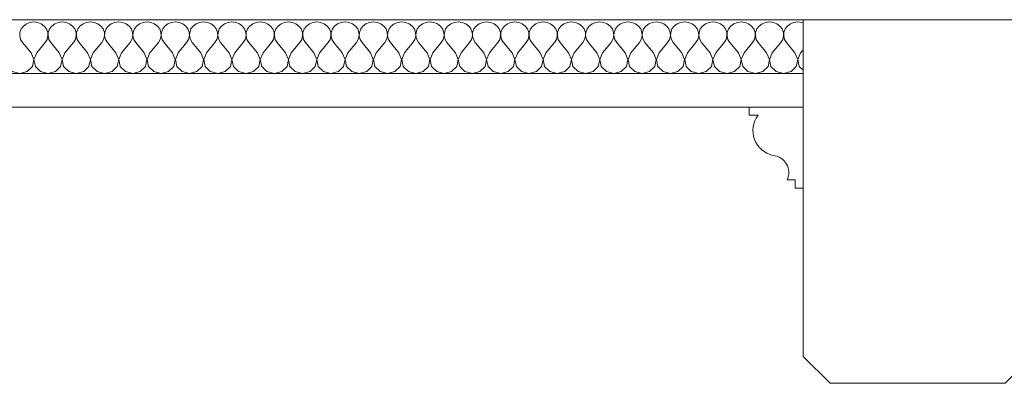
# Model space of a CAD drawing. Header units: millimetres. Extents: x -573548 to 674770, y -246895 to -89040.
# Tile 76 of 199: x 105732 to 106462, y -235947 to -235677. Entities that reach past the tile are written whole.
import ezdxf

# ---------------------------------------------------------------- set-up
doc = ezdxf.new("R2010")
doc.units = ezdxf.units.MM
for name, color, linetype, lineweight in [('belki sufitowe_Nr_pióra__41', 8, 'Continuous', 9), ('Nowe_Drawing & Figure_Nr_pióra__59', 8, 'Continuous', 9), ('Nowe_strop_Nr_pióra__59', 8, 'Continuous', 9), ('strop_Nr_pióra__41', 8, 'Continuous', 9)]:
    doc.layers.add(name, color=color, linetype=linetype, lineweight=lineweight)
doc.layers.add('Nowe_Drawing & Figure', color=7, linetype='Continuous')

# ---------------------------------------------------------------- blocks, each defined once
blk = doc.blocks.new('*X464', base_point=(477978.69, -104863.57))
at = {"layer": 'Nowe_Drawing & Figure', "color": 21, "linetype": 'Continuous', "lineweight": 13, "true_color": 0xffaaaa}
for p, q in [((500501.72, -73223.53), (500500.08, -73225.71)), ((500503.95, -73221.84), (500501.72, -73223.53)), ((500506.61, -73220.77), (500503.95, -73221.84)), ((500509.47, -73220.4), (500506.61, -73220.77)), ((500512.34, -73220.77), (500509.47, -73220.4)), ((500515, -73221.84), (500512.34, -73220.77)), ((500517.23, -73223.53), (500515, -73221.84)), ((500518.87, -73225.71), (500517.23, -73223.53)), ((500522.72, -73223.53), (500521.08, -73225.71)), ((500524.95, -73221.84), (500522.72, -73223.53)), ((500527.61, -73220.77), (500524.95, -73221.84)), ((500530.47, -73220.4), (500527.61, -73220.77)), ((500533.34, -73220.77), (500530.47, -73220.4)), ((500536, -73221.84), (500533.34, -73220.77)), ((500538.23, -73223.53), (500536, -73221.84)), ((500539.87, -73225.71), (500538.23, -73223.53)), ((500543.72, -73223.53), (500542.08, -73225.71)), ((500545.95, -73221.84), (500543.72, -73223.53)), ((500548.61, -73220.77), (500545.95, -73221.84)), ((500551.47, -73220.4), (500548.61, -73220.77)), ((500554.34, -73220.77), (500551.47, -73220.4)), ((500557, -73221.84), (500554.34, -73220.77)), ((500559.23, -73223.53), (500557, -73221.84)), ((500560.87, -73225.71), (500559.23, -73223.53)), ((500564.72, -73223.53), (500563.08, -73225.71)), ((500566.95, -73221.84), (500564.72, -73223.53)), ((500569.61, -73220.77), (500566.95, -73221.84)), ((500572.47, -73220.4), (500569.61, -73220.77)), ((500575.34, -73220.77), (500572.47, -73220.4)), ((500578, -73221.84), (500575.34, -73220.77)), ((500580.23, -73223.53), (500578, -73221.84)), ((500581.87, -73225.71), (500580.23, -73223.53)), ((500585.72, -73223.53), (500584.08, -73225.71)), ((500587.95, -73221.84), (500585.72, -73223.53)), ((500590.61, -73220.77), (500587.95, -73221.84)), ((500593.47, -73220.4), (500590.61, -73220.77)), ((500596.34, -73220.77), (500593.47, -73220.4)), ((500599, -73221.84), (500596.34, -73220.77)), ((500601.23, -73223.53), (500599, -73221.84)), ((500602.87, -73225.71), (500601.23, -73223.53)), ((500606.72, -73223.53), (500605.08, -73225.71)), ((500608.95, -73221.84), (500606.72, -73223.53)), ((500611.61, -73220.77), (500608.95, -73221.84)), ((500614.47, -73220.4), (500611.61, -73220.77)), ((500617.34, -73220.77), (500614.47, -73220.4)), ((500620, -73221.84), (500617.34, -73220.77)), ((500622.23, -73223.53), (500620, -73221.84)), ((500623.87, -73225.71), (500622.23, -73223.53)), ((500627.72, -73223.53), (500626.08, -73225.71)), ((500629.95, -73221.84), (500627.72, -73223.53)), ((500632.61, -73220.77), (500629.95, -73221.84)), ((500635.47, -73220.4), (500632.61, -73220.77)), ((500638.34, -73220.77), (500635.47, -73220.4)), ((500641, -73221.84), (500638.34, -73220.77)), ((500643.23, -73223.53), (500641, -73221.84)), ((500644.87, -73225.71), (500643.23, -73223.53)), ((500648.72, -73223.53), (500647.08, -73225.71)), ((500650.95, -73221.84), (500648.72, -73223.53)), ((500653.61, -73220.77), (500650.95, -73221.84)), ((500656.47, -73220.4), (500653.61, -73220.77)), ((500659.34, -73220.77), (500656.47, -73220.4)), ((500662, -73221.84), (500659.34, -73220.77)), ((500664.23, -73223.53), (500662, -73221.84)), ((500665.87, -73225.71), (500664.23, -73223.53)), ((500669.72, -73223.53), (500668.08, -73225.71)), ((500671.95, -73221.84), (500669.72, -73223.53)), ((500674.61, -73220.77), (500671.95, -73221.84)), ((500677.47, -73220.4), (500674.61, -73220.77)), ((500680.34, -73220.77), (500677.47, -73220.4)), ((500683, -73221.84), (500680.34, -73220.77)), ((500685.23, -73223.53), (500683, -73221.84)), ((500686.87, -73225.71), (500685.23, -73223.53)), ((500690.72, -73223.53), (500689.08, -73225.71)), ((500692.95, -73221.84), (500690.72, -73223.53)), ((500695.61, -73220.77), (500692.95, -73221.84)), ((500698.47, -73220.4), (500695.61, -73220.77)), ((500701.34, -73220.77), (500698.47, -73220.4)), ((500704, -73221.84), (500701.34, -73220.77)), ((500706.23, -73223.53), (500704, -73221.84)), ((500707.87, -73225.71), (500706.23, -73223.53)), ((500711.72, -73223.53), (500710.08, -73225.71)), ((500713.95, -73221.84), (500711.72, -73223.53)), ((500716.61, -73220.77), (500713.95, -73221.84)), ((500719.47, -73220.4), (500716.61, -73220.77)), ((500722.34, -73220.77), (500719.47, -73220.4)), ((500725, -73221.84), (500722.34, -73220.77)), ((500727.23, -73223.53), (500725, -73221.84)), ((500728.87, -73225.71), (500727.23, -73223.53)), ((500732.72, -73223.53), (500731.08, -73225.71)), ((500734.95, -73221.84), (500732.72, -73223.53)), ((500737.61, -73220.77), (500734.95, -73221.84)), ((500740.47, -73220.4), (500737.61, -73220.77)), ((500743.34, -73220.77), (500740.47, -73220.4)), ((500746, -73221.84), (500743.34, -73220.77)), ((500748.23, -73223.53), (500746, -73221.84)), ((500749.87, -73225.71), (500748.23, -73223.53)), ((500753.72, -73223.53), (500752.08, -73225.71)), ((500755.95, -73221.84), (500753.72, -73223.53)), ((500758.61, -73220.77), (500755.95, -73221.84)), ((500761.47, -73220.4), (500758.61, -73220.77)), ((500764.34, -73220.77), (500761.47, -73220.4)), ((500767, -73221.84), (500764.34, -73220.77)), ((500769.23, -73223.53), (500767, -73221.84)), ((500770.87, -73225.71), (500769.23, -73223.53)), ((500774.72, -73223.53), (500773.08, -73225.71)), ((500776.95, -73221.84), (500774.72, -73223.53)), ((500779.61, -73220.77), (500776.95, -73221.84)), ((500782.47, -73220.4), (500779.61, -73220.77)), ((500785.34, -73220.77), (500782.47, -73220.4)), ((500788, -73221.84), (500785.34, -73220.77)), ((500790.23, -73223.53), (500788, -73221.84)), ((500791.87, -73225.71), (500790.23, -73223.53)), ((500795.72, -73223.53), (500794.08, -73225.71)), ((500797.95, -73221.84), (500795.72, -73223.53)), ((500800.61, -73220.77), (500797.95, -73221.84)), ((500803.47, -73220.4), (500800.61, -73220.77)), ((500806.34, -73220.77), (500803.47, -73220.4)), ((500809, -73221.84), (500806.34, -73220.77)), ((500811.23, -73223.53), (500809, -73221.84)), ((500812.87, -73225.71), (500811.23, -73223.53)), ((500816.72, -73223.53), (500815.08, -73225.71)), ((500818.95, -73221.84), (500816.72, -73223.53)), ((500821.61, -73220.77), (500818.95, -73221.84)), ((500824.47, -73220.4), (500821.61, -73220.77)), ((500827.34, -73220.77), (500824.47, -73220.4)), ((500830, -73221.84), (500827.34, -73220.77)), ((500832.23, -73223.53), (500830, -73221.84)), ((500833.87, -73225.71), (500832.23, -73223.53)), ((500837.72, -73223.53), (500836.08, -73225.71)), ((500839.95, -73221.84), (500837.72, -73223.53)), ((500842.61, -73220.77), (500839.95, -73221.84)), ((500845.47, -73220.4), (500842.61, -73220.77)), ((500848.34, -73220.77), (500845.47, -73220.4)), ((500851, -73221.84), (500848.34, -73220.77)), ((500853.23, -73223.53), (500851, -73221.84)), ((500854.87, -73225.71), (500853.23, -73223.53)), ((500858.72, -73223.53), (500857.08, -73225.71)), ((500860.95, -73221.84), (500858.72, -73223.53)), ((500863.61, -73220.77), (500860.95, -73221.84)), ((500866.47, -73220.4), (500863.61, -73220.77)), ((500869.34, -73220.77), (500866.47, -73220.4)), ((500872, -73221.84), (500869.34, -73220.77)), ((500874.23, -73223.53), (500872, -73221.84)), ((500875.87, -73225.71), (500874.23, -73223.53)), ((500879.72, -73223.53), (500878.08, -73225.71)), ((500881.95, -73221.84), (500879.72, -73223.53)), ((500884.61, -73220.77), (500881.95, -73221.84)), ((500887.47, -73220.4), (500884.61, -73220.77)), ((500890.34, -73220.77), (500887.47, -73220.4)), ((500893, -73221.84), (500890.34, -73220.77)), ((500895.23, -73223.53), (500893, -73221.84)), ((500896.87, -73225.71), (500895.23, -73223.53)), ((500900.72, -73223.53), (500899.08, -73225.71)), ((500902.95, -73221.84), (500900.72, -73223.53)), ((500905.61, -73220.77), (500902.95, -73221.84)), ((500908.47, -73220.4), (500905.61, -73220.77)), ((500911.34, -73220.77), (500908.47, -73220.4)), ((500914, -73221.84), (500911.34, -73220.77)), ((500916.23, -73223.53), (500914, -73221.84)), ((500917.87, -73225.71), (500916.23, -73223.53)), ((500921.72, -73223.53), (500920.08, -73225.71)), ((500923.95, -73221.84), (500921.72, -73223.53)), ((500926.61, -73220.77), (500923.95, -73221.84)), ((500929.47, -73220.4), (500926.61, -73220.77)), ((500932.34, -73220.77), (500929.47, -73220.4)), ((500935, -73221.84), (500932.34, -73220.77)), ((500937.23, -73223.53), (500935, -73221.84)), ((500938.87, -73225.71), (500937.23, -73223.53)), ((500942.72, -73223.53), (500941.08, -73225.71)), ((500944.95, -73221.84), (500942.72, -73223.53)), ((500947.61, -73220.77), (500944.95, -73221.84)), ((500950.47, -73220.4), (500947.61, -73220.77)), ((500953.34, -73220.77), (500950.47, -73220.4)), ((500956, -73221.84), (500953.34, -73220.77)), ((500958.23, -73223.53), (500956, -73221.84)), ((500959.87, -73225.71), (500958.23, -73223.53)), ((500963.72, -73223.53), (500962.08, -73225.71)), ((500965.95, -73221.84), (500963.72, -73223.53)), ((500968.61, -73220.77), (500965.95, -73221.84)), ((500971.47, -73220.4), (500968.61, -73220.77)), ((500974.34, -73220.77), (500971.47, -73220.4)), ((500977, -73221.84), (500974.34, -73220.77)), ((500979.23, -73223.53), (500977, -73221.84)), ((500980.87, -73225.71), (500979.23, -73223.53)), ((500984.72, -73223.53), (500983.08, -73225.71)), ((500986.95, -73221.84), (500984.72, -73223.53)), ((500989.61, -73220.77), (500986.95, -73221.84)), ((500992.47, -73220.4), (500989.61, -73220.77)), ((500995.34, -73220.77), (500992.47, -73220.4)), ((500998, -73221.84), (500995.34, -73220.77)), ((501000.23, -73223.53), (500998, -73221.84)), ((501001.87, -73225.71), (501000.23, -73223.53)), ((501005.72, -73223.53), (501004.08, -73225.71)), ((501007.95, -73221.84), (501005.72, -73223.53)), ((501010.61, -73220.77), (501007.95, -73221.84)), ((501013.47, -73220.4), (501010.61, -73220.77)), ((501016.34, -73220.77), (501013.47, -73220.4)), ((501019, -73221.84), (501016.34, -73220.77)), ((501021.23, -73223.53), (501019, -73221.84)), ((501022.87, -73225.71), (501021.23, -73223.53)), ((501026.72, -73223.53), (501025.08, -73225.71)), ((501028.95, -73221.84), (501026.72, -73223.53)), ((501031.61, -73220.77), (501028.95, -73221.84)), ((501034.47, -73220.4), (501031.61, -73220.77)), ((501037.34, -73220.77), (501034.47, -73220.4)), ((501040, -73221.84), (501037.34, -73220.77)), ((501042.23, -73223.53), (501040, -73221.84)), ((501043.87, -73225.71), (501042.23, -73223.53)), ((501047.72, -73223.53), (501046.08, -73225.71)), ((501049.95, -73221.84), (501047.72, -73223.53)), ((501052.61, -73220.77), (501049.95, -73221.84)), ((501055.47, -73220.4), (501052.61, -73220.77)), ((501058.34, -73220.77), (501055.47, -73220.4)), ((501061, -73221.84), (501058.34, -73220.77)), ((501063.23, -73223.53), (501061, -73221.84)), ((501064.87, -73225.71), (501063.23, -73223.53)), ((501068.72, -73223.53), (501067.08, -73225.71)), ((501070.95, -73221.84), (501068.72, -73223.53)), ((501073.61, -73220.77), (501070.95, -73221.84)), ((501076.47, -73220.4), (501073.61, -73220.77)), ((501079.34, -73220.77), (501076.47, -73220.4)), ((501080.47, -73221.22), (501079.34, -73220.77)), ((500499.16, -73228.22), (500499.02, -73230.87)), ((500499.02, -73230.87), (500499.67, -73233.45)), ((500500.08, -73225.71), (500499.16, -73228.22)), ((500519.79, -73228.22), (500518.87, -73225.71)), ((500519.28, -73233.45), (500519.93, -73230.87)), ((500519.93, -73230.87), (500519.79, -73228.22)), ((500520.16, -73228.22), (500520.02, -73230.87)), ((500520.02, -73230.87), (500520.67, -73233.45)), ((500521.08, -73225.71), (500520.16, -73228.22)), ((500540.79, -73228.22), (500539.87, -73225.71)), ((500540.28, -73233.45), (500540.93, -73230.87)), ((500540.93, -73230.87), (500540.79, -73228.22)), ((500541.16, -73228.22), (500541.02, -73230.87)), ((500541.02, -73230.87), (500541.67, -73233.45)), ((500542.08, -73225.71), (500541.16, -73228.22)), ((500561.79, -73228.22), (500560.87, -73225.71)), ((500561.28, -73233.45), (500561.93, -73230.87)), ((500561.93, -73230.87), (500561.79, -73228.22)), ((500562.16, -73228.22), (500562.02, -73230.87)), ((500562.02, -73230.87), (500562.67, -73233.45)), ((500563.08, -73225.71), (500562.16, -73228.22)), ((500582.79, -73228.22), (500581.87, -73225.71)), ((500582.28, -73233.45), (500582.93, -73230.87)), ((500582.93, -73230.87), (500582.79, -73228.22)), ((500583.16, -73228.22), (500583.02, -73230.87)), ((500583.02, -73230.87), (500583.67, -73233.45)), ((500584.08, -73225.71), (500583.16, -73228.22)), ((500603.79, -73228.22), (500602.87, -73225.71)), ((500603.28, -73233.45), (500603.93, -73230.87)), ((500603.93, -73230.87), (500603.79, -73228.22)), ((500604.16, -73228.22), (500604.02, -73230.87)), ((500604.02, -73230.87), (500604.67, -73233.45)), ((500605.08, -73225.71), (500604.16, -73228.22)), ((500624.79, -73228.22), (500623.87, -73225.71)), ((500624.28, -73233.45), (500624.93, -73230.87)), ((500624.93, -73230.87), (500624.79, -73228.22)), ((500625.16, -73228.22), (500625.02, -73230.87)), ((500625.02, -73230.87), (500625.67, -73233.45)), ((500626.08, -73225.71), (500625.16, -73228.22)), ((500645.79, -73228.22), (500644.87, -73225.71)), ((500645.28, -73233.45), (500645.93, -73230.87)), ((500645.93, -73230.87), (500645.79, -73228.22)), ((500646.16, -73228.22), (500646.02, -73230.87)), ((500646.02, -73230.87), (500646.67, -73233.45)), ((500647.08, -73225.71), (500646.16, -73228.22)), ((500666.79, -73228.22), (500665.87, -73225.71)), ((500666.28, -73233.45), (500666.93, -73230.87)), ((500666.93, -73230.87), (500666.79, -73228.22)), ((500667.16, -73228.22), (500667.02, -73230.87)), ((500667.02, -73230.87), (500667.67, -73233.45)), ((500668.08, -73225.71), (500667.16, -73228.22)), ((500687.79, -73228.22), (500686.87, -73225.71)), ((500687.28, -73233.45), (500687.93, -73230.87)), ((500687.93, -73230.87), (500687.79, -73228.22)), ((500688.16, -73228.22), (500688.02, -73230.87)), ((500688.02, -73230.87), (500688.67, -73233.45)), ((500689.08, -73225.71), (500688.16, -73228.22)), ((500708.79, -73228.22), (500707.87, -73225.71)), ((500708.28, -73233.45), (500708.93, -73230.87)), ((500708.93, -73230.87), (500708.79, -73228.22)), ((500709.16, -73228.22), (500709.02, -73230.87)), ((500709.02, -73230.87), (500709.67, -73233.45)), ((500710.08, -73225.71), (500709.16, -73228.22)), ((500729.79, -73228.22), (500728.87, -73225.71)), ((500729.28, -73233.45), (500729.93, -73230.87)), ((500729.93, -73230.87), (500729.79, -73228.22)), ((500730.16, -73228.22), (500730.02, -73230.87)), ((500730.02, -73230.87), (500730.67, -73233.45)), ((500731.08, -73225.71), (500730.16, -73228.22)), ((500750.79, -73228.22), (500749.87, -73225.71)), ((500750.28, -73233.45), (500750.93, -73230.87)), ((500750.93, -73230.87), (500750.79, -73228.22)), ((500751.16, -73228.22), (500751.02, -73230.87)), ((500751.02, -73230.87), (500751.67, -73233.45)), ((500752.08, -73225.71), (500751.16, -73228.22)), ((500771.79, -73228.22), (500770.87, -73225.71)), ((500771.28, -73233.45), (500771.93, -73230.87)), ((500771.93, -73230.87), (500771.79, -73228.22)), ((500772.16, -73228.22), (500772.02, -73230.87)), ((500772.02, -73230.87), (500772.67, -73233.45)), ((500773.08, -73225.71), (500772.16, -73228.22)), ((500792.79, -73228.22), (500791.87, -73225.71)), ((500792.28, -73233.45), (500792.93, -73230.87)), ((500792.93, -73230.87), (500792.79, -73228.22)), ((500793.16, -73228.22), (500793.02, -73230.87)), ((500793.02, -73230.87), (500793.67, -73233.45)), ((500794.08, -73225.71), (500793.16, -73228.22)), ((500813.79, -73228.22), (500812.87, -73225.71)), ((500813.28, -73233.45), (500813.93, -73230.87)), ((500813.93, -73230.87), (500813.79, -73228.22)), ((500814.16, -73228.22), (500814.02, -73230.87)), ((500814.02, -73230.87), (500814.67, -73233.45)), ((500815.08, -73225.71), (500814.16, -73228.22)), ((500834.79, -73228.22), (500833.87, -73225.71)), ((500834.28, -73233.45), (500834.93, -73230.87)), ((500834.93, -73230.87), (500834.79, -73228.22)), ((500835.16, -73228.22), (500835.02, -73230.87)), ((500835.02, -73230.87), (500835.67, -73233.45)), ((500836.08, -73225.71), (500835.16, -73228.22)), ((500855.79, -73228.22), (500854.87, -73225.71)), ((500855.28, -73233.45), (500855.93, -73230.87)), ((500855.93, -73230.87), (500855.79, -73228.22)), ((500856.16, -73228.22), (500856.02, -73230.87)), ((500856.02, -73230.87), (500856.67, -73233.45)), ((500857.08, -73225.71), (500856.16, -73228.22)), ((500876.79, -73228.22), (500875.87, -73225.71)), ((500876.28, -73233.45), (500876.93, -73230.87)), ((500876.93, -73230.87), (500876.79, -73228.22)), ((500877.16, -73228.22), (500877.02, -73230.87)), ((500877.02, -73230.87), (500877.67, -73233.45)), ((500878.08, -73225.71), (500877.16, -73228.22)), ((500897.79, -73228.22), (500896.87, -73225.71)), ((500897.28, -73233.45), (500897.93, -73230.87)), ((500897.93, -73230.87), (500897.79, -73228.22)), ((500898.16, -73228.22), (500898.02, -73230.87)), ((500898.02, -73230.87), (500898.67, -73233.45)), ((500899.08, -73225.71), (500898.16, -73228.22)), ((500918.79, -73228.22), (500917.87, -73225.71)), ((500918.28, -73233.45), (500918.93, -73230.87)), ((500918.93, -73230.87), (500918.79, -73228.22)), ((500919.16, -73228.22), (500919.02, -73230.87)), ((500919.02, -73230.87), (500919.67, -73233.45)), ((500920.08, -73225.71), (500919.16, -73228.22)), ((500939.79, -73228.22), (500938.87, -73225.71)), ((500939.28, -73233.45), (500939.93, -73230.87)), ((500939.93, -73230.87), (500939.79, -73228.22)), ((500940.16, -73228.22), (500940.02, -73230.87)), ((500940.02, -73230.87), (500940.67, -73233.45)), ((500941.08, -73225.71), (500940.16, -73228.22)), ((500960.79, -73228.22), (500959.87, -73225.71)), ((500960.28, -73233.45), (500960.93, -73230.87)), ((500960.93, -73230.87), (500960.79, -73228.22)), ((500961.16, -73228.22), (500961.02, -73230.87)), ((500961.02, -73230.87), (500961.67, -73233.45)), ((500962.08, -73225.71), (500961.16, -73228.22)), ((500981.79, -73228.22), (500980.87, -73225.71)), ((500981.28, -73233.45), (500981.93, -73230.87)), ((500981.93, -73230.87), (500981.79, -73228.22)), ((500982.16, -73228.22), (500982.02, -73230.87)), ((500982.02, -73230.87), (500982.67, -73233.45)), ((500983.08, -73225.71), (500982.16, -73228.22)), ((501002.79, -73228.22), (501001.87, -73225.71)), ((501002.28, -73233.45), (501002.93, -73230.87)), ((501002.93, -73230.87), (501002.79, -73228.22)), ((501003.16, -73228.22), (501003.02, -73230.87)), ((501003.02, -73230.87), (501003.67, -73233.45)), ((501004.08, -73225.71), (501003.16, -73228.22)), ((501023.79, -73228.22), (501022.87, -73225.71)), ((501023.28, -73233.45), (501023.93, -73230.87)), ((501023.93, -73230.87), (501023.79, -73228.22)), ((501024.16, -73228.22), (501024.02, -73230.87)), ((501024.02, -73230.87), (501024.67, -73233.45)), ((501025.08, -73225.71), (501024.16, -73228.22)), ((501044.79, -73228.22), (501043.87, -73225.71)), ((501044.28, -73233.45), (501044.93, -73230.87)), ((501044.93, -73230.87), (501044.79, -73228.22)), ((501045.16, -73228.22), (501045.02, -73230.87)), ((501045.02, -73230.87), (501045.67, -73233.45)), ((501046.08, -73225.71), (501045.16, -73228.22)), ((501065.79, -73228.22), (501064.87, -73225.71)), ((501065.28, -73233.45), (501065.93, -73230.87)), ((501065.93, -73230.87), (501065.79, -73228.22)), ((501066.16, -73228.22), (501066.02, -73230.87)), ((501066.02, -73230.87), (501066.67, -73233.45)), ((501067.08, -73225.71), (501066.16, -73228.22)), ((500499.67, -73233.45), (500501.07, -73235.76)), ((500507.37, -73243.44), (500501.07, -73235.76)), ((500511.57, -73243.44), (500517.87, -73235.76)), ((500517.87, -73235.76), (500519.28, -73233.45)), ((500520.67, -73233.45), (500522.07, -73235.76)), ((500528.37, -73243.44), (500522.07, -73235.76)), ((500532.57, -73243.44), (500538.87, -73235.76)), ((500538.87, -73235.76), (500540.28, -73233.45)), ((500541.67, -73233.45), (500543.07, -73235.76)), ((500549.37, -73243.44), (500543.07, -73235.76)), ((500553.57, -73243.44), (500559.87, -73235.76)), ((500559.87, -73235.76), (500561.28, -73233.45)), ((500562.67, -73233.45), (500564.07, -73235.76)), ((500570.37, -73243.44), (500564.07, -73235.76)), ((500574.57, -73243.44), (500580.87, -73235.76)), ((500580.87, -73235.76), (500582.28, -73233.45)), ((500583.67, -73233.45), (500585.07, -73235.76)), ((500591.37, -73243.44), (500585.07, -73235.76)), ((500595.57, -73243.44), (500601.87, -73235.76)), ((500601.87, -73235.76), (500603.28, -73233.45)), ((500604.67, -73233.45), (500606.07, -73235.76)), ((500612.37, -73243.44), (500606.07, -73235.76)), ((500616.57, -73243.44), (500622.87, -73235.76)), ((500622.87, -73235.76), (500624.28, -73233.45)), ((500625.67, -73233.45), (500627.07, -73235.76)), ((500633.37, -73243.44), (500627.07, -73235.76)), ((500637.57, -73243.44), (500643.87, -73235.76)), ((500643.87, -73235.76), (500645.28, -73233.45)), ((500646.67, -73233.45), (500648.07, -73235.76)), ((500654.37, -73243.44), (500648.07, -73235.76)), ((500658.57, -73243.44), (500664.87, -73235.76)), ((500664.87, -73235.76), (500666.28, -73233.45)), ((500667.67, -73233.45), (500669.07, -73235.76)), ((500675.37, -73243.44), (500669.07, -73235.76)), ((500679.57, -73243.44), (500685.87, -73235.76)), ((500685.87, -73235.76), (500687.28, -73233.45)), ((500688.67, -73233.45), (500690.07, -73235.76)), ((500696.37, -73243.44), (500690.07, -73235.76)), ((500700.57, -73243.44), (500706.87, -73235.76)), ((500706.87, -73235.76), (500708.28, -73233.45)), ((500709.67, -73233.45), (500711.07, -73235.76)), ((500717.37, -73243.44), (500711.07, -73235.76)), ((500721.57, -73243.44), (500727.87, -73235.76)), ((500727.87, -73235.76), (500729.28, -73233.45)), ((500730.67, -73233.45), (500732.07, -73235.76)), ((500738.37, -73243.44), (500732.07, -73235.76)), ((500742.57, -73243.44), (500748.87, -73235.76)), ((500748.87, -73235.76), (500750.28, -73233.45)), ((500751.67, -73233.45), (500753.07, -73235.76)), ((500759.37, -73243.44), (500753.07, -73235.76)), ((500763.57, -73243.44), (500769.87, -73235.76)), ((500769.87, -73235.76), (500771.28, -73233.45)), ((500772.67, -73233.45), (500774.07, -73235.76)), ((500780.37, -73243.44), (500774.07, -73235.76)), ((500784.57, -73243.44), (500790.87, -73235.76)), ((500790.87, -73235.76), (500792.28, -73233.45)), ((500793.67, -73233.45), (500795.07, -73235.76)), ((500801.37, -73243.44), (500795.07, -73235.76)), ((500805.57, -73243.44), (500811.87, -73235.76)), ((500811.87, -73235.76), (500813.28, -73233.45)), ((500814.67, -73233.45), (500816.07, -73235.76)), ((500822.37, -73243.44), (500816.07, -73235.76)), ((500826.57, -73243.44), (500832.87, -73235.76)), ((500832.87, -73235.76), (500834.28, -73233.45)), ((500835.67, -73233.45), (500837.07, -73235.76)), ((500843.37, -73243.44), (500837.07, -73235.76)), ((500847.57, -73243.44), (500853.87, -73235.76)), ((500853.87, -73235.76), (500855.28, -73233.45)), ((500856.67, -73233.45), (500858.07, -73235.76)), ((500864.37, -73243.44), (500858.07, -73235.76)), ((500868.57, -73243.44), (500874.87, -73235.76)), ((500874.87, -73235.76), (500876.28, -73233.45)), ((500877.67, -73233.45), (500879.07, -73235.76)), ((500885.37, -73243.44), (500879.07, -73235.76)), ((500889.57, -73243.44), (500895.87, -73235.76)), ((500895.87, -73235.76), (500897.28, -73233.45)), ((500898.67, -73233.45), (500900.07, -73235.76)), ((500906.37, -73243.44), (500900.07, -73235.76)), ((500910.57, -73243.44), (500916.87, -73235.76)), ((500916.87, -73235.76), (500918.28, -73233.45)), ((500919.67, -73233.45), (500921.07, -73235.76)), ((500927.37, -73243.44), (500921.07, -73235.76)), ((500931.57, -73243.44), (500937.87, -73235.76)), ((500937.87, -73235.76), (500939.28, -73233.45)), ((500940.67, -73233.45), (500942.07, -73235.76)), ((500948.37, -73243.44), (500942.07, -73235.76)), ((500952.57, -73243.44), (500958.87, -73235.76)), ((500958.87, -73235.76), (500960.28, -73233.45)), ((500961.67, -73233.45), (500963.07, -73235.76)), ((500969.37, -73243.44), (500963.07, -73235.76)), ((500973.57, -73243.44), (500979.87, -73235.76)), ((500979.87, -73235.76), (500981.28, -73233.45)), ((500982.67, -73233.45), (500984.07, -73235.76)), ((500990.37, -73243.44), (500984.07, -73235.76)), ((500994.57, -73243.44), (501000.87, -73235.76)), ((501000.87, -73235.76), (501002.28, -73233.45)), ((501003.67, -73233.45), (501005.07, -73235.76)), ((501011.37, -73243.44), (501005.07, -73235.76)), ((501015.57, -73243.44), (501021.87, -73235.76)), ((501021.87, -73235.76), (501023.28, -73233.45)), ((501024.67, -73233.45), (501026.07, -73235.76)), ((501032.37, -73243.44), (501026.07, -73235.76)), ((501036.57, -73243.44), (501042.87, -73235.76)), ((501042.87, -73235.76), (501044.28, -73233.45)), ((501045.67, -73233.45), (501047.07, -73235.76)), ((501053.37, -73243.44), (501047.07, -73235.76)), ((501057.57, -73243.44), (501063.87, -73235.76)), ((501063.87, -73235.76), (501065.28, -73233.45)), ((501066.67, -73233.45), (501068.07, -73235.76)), ((501074.37, -73243.44), (501068.07, -73235.76)), ((500509.43, -73248.34), (500507.37, -73243.44)), ((500511.57, -73243.44), (500509.52, -73248.34)), ((500530.43, -73248.34), (500528.37, -73243.44)), ((500532.57, -73243.44), (500530.52, -73248.34)), ((500551.43, -73248.34), (500549.37, -73243.44)), ((500553.57, -73243.44), (500551.52, -73248.34)), ((500572.43, -73248.34), (500570.37, -73243.44)), ((500574.57, -73243.44), (500572.52, -73248.34)), ((500593.43, -73248.34), (500591.37, -73243.44)), ((500595.57, -73243.44), (500593.52, -73248.34)), ((500614.43, -73248.34), (500612.37, -73243.44)), ((500616.57, -73243.44), (500614.52, -73248.34)), ((500635.43, -73248.34), (500633.37, -73243.44)), ((500637.57, -73243.44), (500635.52, -73248.34)), ((500656.43, -73248.34), (500654.37, -73243.44)), ((500658.57, -73243.44), (500656.52, -73248.34)), ((500677.43, -73248.34), (500675.37, -73243.44)), ((500679.57, -73243.44), (500677.52, -73248.34)), ((500698.43, -73248.34), (500696.37, -73243.44)), ((500700.57, -73243.44), (500698.52, -73248.34)), ((500719.43, -73248.34), (500717.37, -73243.44)), ((500721.57, -73243.44), (500719.52, -73248.34)), ((500740.43, -73248.34), (500738.37, -73243.44)), ((500742.57, -73243.44), (500740.52, -73248.34)), ((500761.43, -73248.34), (500759.37, -73243.44)), ((500763.57, -73243.44), (500761.52, -73248.34)), ((500782.43, -73248.34), (500780.37, -73243.44)), ((500784.57, -73243.44), (500782.52, -73248.34)), ((500803.43, -73248.34), (500801.37, -73243.44)), ((500805.57, -73243.44), (500803.52, -73248.34)), ((500824.43, -73248.34), (500822.37, -73243.44)), ((500826.57, -73243.44), (500824.52, -73248.34)), ((500845.43, -73248.34), (500843.37, -73243.44)), ((500847.57, -73243.44), (500845.52, -73248.34)), ((500866.43, -73248.34), (500864.37, -73243.44)), ((500868.57, -73243.44), (500866.52, -73248.34)), ((500887.43, -73248.34), (500885.37, -73243.44)), ((500889.57, -73243.44), (500887.52, -73248.34)), ((500908.43, -73248.34), (500906.37, -73243.44)), ((500910.57, -73243.44), (500908.52, -73248.34)), ((500929.43, -73248.34), (500927.37, -73243.44)), ((500931.57, -73243.44), (500929.52, -73248.34)), ((500950.43, -73248.34), (500948.37, -73243.44)), ((500952.57, -73243.44), (500950.52, -73248.34)), ((500971.43, -73248.34), (500969.37, -73243.44)), ((500973.57, -73243.44), (500971.52, -73248.34)), ((500992.43, -73248.34), (500990.37, -73243.44)), ((500994.57, -73243.44), (500992.52, -73248.34)), ((501013.43, -73248.34), (501011.37, -73243.44)), ((501015.57, -73243.44), (501013.52, -73248.34)), ((501034.43, -73248.34), (501032.37, -73243.44)), ((501036.57, -73243.44), (501034.52, -73248.34)), ((501055.43, -73248.34), (501053.37, -73243.44)), ((501057.57, -73243.44), (501055.52, -73248.34)), ((501076.43, -73248.34), (501074.37, -73243.44)), ((501078.57, -73243.44), (501076.52, -73248.34)), ((501078.57, -73243.44), (501080.47, -73241.13)), ((500504.5, -73257.37), (500508.37, -73253.5)), ((500508.37, -73253.5), (500509.43, -73248.34)), ((500509.52, -73248.34), (500510.58, -73253.5)), ((500510.58, -73253.5), (500514.45, -73257.37)), ((500525.5, -73257.37), (500529.37, -73253.5)), ((500529.37, -73253.5), (500530.43, -73248.34)), ((500530.52, -73248.34), (500531.58, -73253.5)), ((500531.58, -73253.5), (500535.45, -73257.37)), ((500546.5, -73257.37), (500550.37, -73253.5)), ((500550.37, -73253.5), (500551.43, -73248.34)), ((500551.52, -73248.34), (500552.58, -73253.5)), ((500552.58, -73253.5), (500556.45, -73257.37)), ((500567.5, -73257.37), (500571.37, -73253.5)), ((500571.37, -73253.5), (500572.43, -73248.34)), ((500572.52, -73248.34), (500573.58, -73253.5)), ((500573.58, -73253.5), (500577.45, -73257.37)), ((500588.5, -73257.37), (500592.37, -73253.5)), ((500592.37, -73253.5), (500593.43, -73248.34)), ((500593.52, -73248.34), (500594.58, -73253.5)), ((500594.58, -73253.5), (500598.45, -73257.37)), ((500609.5, -73257.37), (500613.37, -73253.5)), ((500613.37, -73253.5), (500614.43, -73248.34)), ((500614.52, -73248.34), (500615.58, -73253.5)), ((500615.58, -73253.5), (500619.45, -73257.37)), ((500630.5, -73257.37), (500634.37, -73253.5)), ((500634.37, -73253.5), (500635.43, -73248.34)), ((500635.52, -73248.34), (500636.58, -73253.5)), ((500636.58, -73253.5), (500640.45, -73257.37)), ((500651.5, -73257.37), (500655.37, -73253.5)), ((500655.37, -73253.5), (500656.43, -73248.34)), ((500656.52, -73248.34), (500657.58, -73253.5)), ((500657.58, -73253.5), (500661.45, -73257.37)), ((500672.5, -73257.37), (500676.37, -73253.5)), ((500676.37, -73253.5), (500677.43, -73248.34)), ((500677.52, -73248.34), (500678.58, -73253.5)), ((500678.58, -73253.5), (500682.45, -73257.37)), ((500693.5, -73257.37), (500697.37, -73253.5)), ((500697.37, -73253.5), (500698.43, -73248.34)), ((500698.52, -73248.34), (500699.58, -73253.5)), ((500699.58, -73253.5), (500703.45, -73257.37)), ((500714.5, -73257.37), (500718.37, -73253.5)), ((500718.37, -73253.5), (500719.43, -73248.34)), ((500719.52, -73248.34), (500720.58, -73253.5)), ((500720.58, -73253.5), (500724.45, -73257.37)), ((500735.5, -73257.37), (500739.37, -73253.5)), ((500739.37, -73253.5), (500740.43, -73248.34)), ((500740.52, -73248.34), (500741.58, -73253.5)), ((500741.58, -73253.5), (500745.45, -73257.37)), ((500756.5, -73257.37), (500760.37, -73253.5)), ((500760.37, -73253.5), (500761.43, -73248.34)), ((500761.52, -73248.34), (500762.58, -73253.5)), ((500762.58, -73253.5), (500766.45, -73257.37)), ((500777.5, -73257.37), (500781.37, -73253.5)), ((500781.37, -73253.5), (500782.43, -73248.34)), ((500782.52, -73248.34), (500783.58, -73253.5)), ((500783.58, -73253.5), (500787.45, -73257.37)), ((500798.5, -73257.37), (500802.37, -73253.5)), ((500802.37, -73253.5), (500803.43, -73248.34)), ((500803.52, -73248.34), (500804.58, -73253.5)), ((500804.58, -73253.5), (500808.45, -73257.37)), ((500819.5, -73257.37), (500823.37, -73253.5)), ((500823.37, -73253.5), (500824.43, -73248.34)), ((500824.52, -73248.34), (500825.58, -73253.5)), ((500825.58, -73253.5), (500829.45, -73257.37)), ((500840.5, -73257.37), (500844.37, -73253.5)), ((500844.37, -73253.5), (500845.43, -73248.34)), ((500845.52, -73248.34), (500846.58, -73253.5)), ((500846.58, -73253.5), (500850.45, -73257.37)), ((500861.5, -73257.37), (500865.37, -73253.5)), ((500865.37, -73253.5), (500866.43, -73248.34)), ((500866.52, -73248.34), (500867.58, -73253.5)), ((500867.58, -73253.5), (500871.45, -73257.37)), ((500882.5, -73257.37), (500886.37, -73253.5)), ((500886.37, -73253.5), (500887.43, -73248.34)), ((500887.52, -73248.34), (500888.58, -73253.5)), ((500888.58, -73253.5), (500892.45, -73257.37)), ((500903.5, -73257.37), (500907.37, -73253.5)), ((500907.37, -73253.5), (500908.43, -73248.34)), ((500908.52, -73248.34), (500909.58, -73253.5)), ((500909.58, -73253.5), (500913.45, -73257.37)), ((500924.5, -73257.37), (500928.37, -73253.5)), ((500928.37, -73253.5), (500929.43, -73248.34)), ((500929.52, -73248.34), (500930.58, -73253.5)), ((500930.58, -73253.5), (500934.45, -73257.37)), ((500945.5, -73257.37), (500949.37, -73253.5)), ((500949.37, -73253.5), (500950.43, -73248.34)), ((500950.52, -73248.34), (500951.58, -73253.5)), ((500951.58, -73253.5), (500955.45, -73257.37)), ((500966.5, -73257.37), (500970.37, -73253.5)), ((500970.37, -73253.5), (500971.43, -73248.34)), ((500971.52, -73248.34), (500972.58, -73253.5)), ((500972.58, -73253.5), (500976.45, -73257.37)), ((500987.5, -73257.37), (500991.37, -73253.5)), ((500991.37, -73253.5), (500992.43, -73248.34)), ((500992.52, -73248.34), (500993.58, -73253.5)), ((500993.58, -73253.5), (500997.45, -73257.37)), ((501008.5, -73257.37), (501012.37, -73253.5)), ((501012.37, -73253.5), (501013.43, -73248.34)), ((501013.52, -73248.34), (501014.58, -73253.5)), ((501014.58, -73253.5), (501018.45, -73257.37)), ((501029.5, -73257.37), (501033.37, -73253.5)), ((501033.37, -73253.5), (501034.43, -73248.34)), ((501034.52, -73248.34), (501035.58, -73253.5)), ((501035.58, -73253.5), (501039.45, -73257.37)), ((501050.5, -73257.37), (501054.37, -73253.5)), ((501054.37, -73253.5), (501055.43, -73248.34)), ((501055.52, -73248.34), (501056.58, -73253.5)), ((501056.58, -73253.5), (501060.45, -73257.37)), ((501071.5, -73257.37), (501075.37, -73253.5)), ((501075.37, -73253.5), (501076.43, -73248.34)), ((501076.52, -73248.34), (501077.58, -73253.5)), ((501077.58, -73253.5), (501080.47, -73256.39)), ((500493.45, -73257.37), (500498.97, -73258.8)), ((500498.97, -73258.8), (500504.5, -73257.37)), ((500514.45, -73257.37), (500519.97, -73258.8)), ((500519.97, -73258.8), (500525.5, -73257.37)), ((500535.45, -73257.37), (500540.97, -73258.8)), ((500540.97, -73258.8), (500546.5, -73257.37)), ((500556.45, -73257.37), (500561.97, -73258.8)), ((500561.97, -73258.8), (500567.5, -73257.37)), ((500577.45, -73257.37), (500582.97, -73258.8)), ((500582.97, -73258.8), (500588.5, -73257.37)), ((500598.45, -73257.37), (500603.97, -73258.8)), ((500603.97, -73258.8), (500609.5, -73257.37)), ((500619.45, -73257.37), (500624.97, -73258.8)), ((500624.97, -73258.8), (500630.5, -73257.37)), ((500640.45, -73257.37), (500645.97, -73258.8)), ((500645.97, -73258.8), (500651.5, -73257.37)), ((500661.45, -73257.37), (500666.97, -73258.8)), ((500666.97, -73258.8), (500672.5, -73257.37)), ((500682.45, -73257.37), (500687.97, -73258.8)), ((500687.97, -73258.8), (500693.5, -73257.37)), ((500703.45, -73257.37), (500708.97, -73258.8)), ((500708.97, -73258.8), (500714.5, -73257.37)), ((500724.45, -73257.37), (500729.97, -73258.8)), ((500729.97, -73258.8), (500735.5, -73257.37)), ((500745.45, -73257.37), (500750.97, -73258.8)), ((500750.97, -73258.8), (500756.5, -73257.37)), ((500766.45, -73257.37), (500771.97, -73258.8)), ((500771.97, -73258.8), (500777.5, -73257.37)), ((500787.45, -73257.37), (500792.97, -73258.8)), ((500792.97, -73258.8), (500798.5, -73257.37)), ((500808.45, -73257.37), (500813.97, -73258.8)), ((500813.97, -73258.8), (500819.5, -73257.37)), ((500829.45, -73257.37), (500834.97, -73258.8)), ((500834.97, -73258.8), (500840.5, -73257.37)), ((500850.45, -73257.37), (500855.97, -73258.8)), ((500855.97, -73258.8), (500861.5, -73257.37)), ((500871.45, -73257.37), (500876.97, -73258.8)), ((500876.97, -73258.8), (500882.5, -73257.37)), ((500892.45, -73257.37), (500897.97, -73258.8)), ((500897.97, -73258.8), (500903.5, -73257.37)), ((500913.45, -73257.37), (500918.97, -73258.8)), ((500918.97, -73258.8), (500924.5, -73257.37)), ((500934.45, -73257.37), (500939.97, -73258.8)), ((500939.97, -73258.8), (500945.5, -73257.37)), ((500955.45, -73257.37), (500960.97, -73258.8)), ((500960.97, -73258.8), (500966.5, -73257.37)), ((500976.45, -73257.37), (500981.97, -73258.8)), ((500981.97, -73258.8), (500987.5, -73257.37)), ((500997.45, -73257.37), (501002.97, -73258.8)), ((501002.97, -73258.8), (501008.5, -73257.37)), ((501018.45, -73257.37), (501023.97, -73258.8)), ((501023.97, -73258.8), (501029.5, -73257.37)), ((501039.45, -73257.37), (501044.97, -73258.8)), ((501044.97, -73258.8), (501050.5, -73257.37)), ((501060.45, -73257.37), (501065.97, -73258.8)), ((501065.97, -73258.8), (501071.5, -73257.37))]:
    blk.add_line(p, q, dxfattribs=at)
blk = doc.blocks.new('Wypełnienie_43_1', base_point=(477978.69, -104863.57))
at = {"layer": 'Nowe_Drawing & Figure', "color": 21, "linetype": 'Continuous', "lineweight": 13, "true_color": 0xffaaaa}
blk.add_blockref('*X464', (477978.69, -104863.57), dxfattribs=at)
blk = doc.blocks.new('A$C685D2BB2')
at = {"layer": 'belki sufitowe_Nr_pióra__41'}
blk.add_lwpolyline([(28302.67, 10947.29), (28322.67, 10967.29), (28322.67, 11217.29), (28152.67, 11217.29), (28152.67, 10967.29), (28172.67, 10947.29)], close=True, dxfattribs=at)
blk.add_lwpolyline([(28152.67, 11152.29), (28112.67, 11152.29), (28112.67, 11146.29), (28119.2, 11146.29, 0.549198), (28130.29, 11116.56, -0.516526), (28140.79, 11098.29), (28146.67, 11098.29), (28146.67, 11092.29), (28152.67, 11092.29)], format="xyb", close=True, dxfattribs=at)
blk.add_lwpolyline([(28146.67, 11098.29), (28146.67, 11092.29)], dxfattribs=at)
at = {"layer": 'Nowe_strop_Nr_pióra__59'}
blk.add_line((24142.67, 11217.29), (40004.42, 11217.29), dxfattribs=at)
at = {"layer": 'strop_Nr_pióra__41'}
for p, q in [((26972.67, 11177.29), (28152.67, 11177.29)), ((26972.67, 11152.29), (28152.67, 11152.29))]:
    blk.add_line(p, q, dxfattribs=at)
at = {"layer": 'Nowe_Drawing & Figure_Nr_pióra__59'}
blk.add_blockref('Wypełnienie_43_1', (5050.88, -20427.48), dxfattribs=at)

msp = doc.modelspace()

# ---------------------------------------------------------------- block references
at = {"color": 150}
msp.add_blockref('A$C685D2BB2', (78160.45, -246894.58), dxfattribs=at)

doc.saveas('drawing.dxf')
